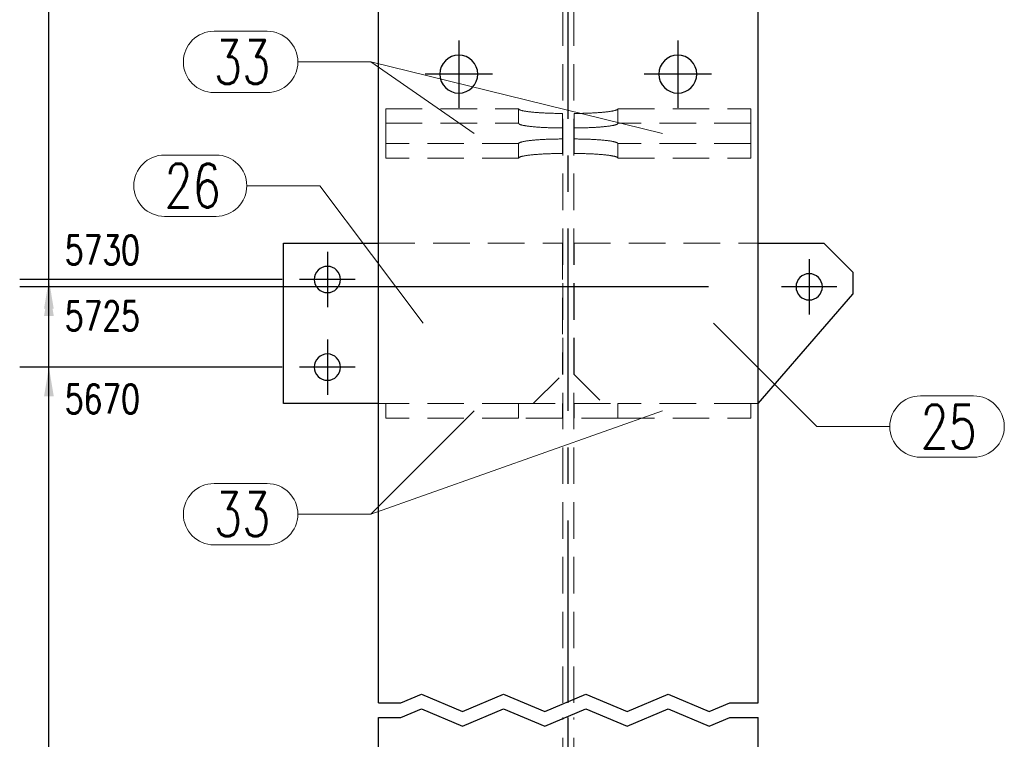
# Model space of a CAD drawing. Header units: millimetres. Extents: x 2097 to 3301, y 14853 to 15503.
# Tile 48 of 97: x 2521 to 2589, y 15328 to 15377. Entities that reach past the tile are written whole.
import ezdxf

# ---------------------------------------------------------------- set-up
doc = ezdxf.new("R2010")
doc.units = ezdxf.units.MM
doc.header["$LTSCALE"] = 10
doc.linetypes.add('HIDDEN', pattern=[0.375, 0.25, -0.125])
doc.linetypes.add('MITTE', pattern=[2, 1.25, -0.25, 0.25, -0.25])
doc.layers.get('Defpoints').update_dxf_attribs({"color": 1})
for name, color, linetype, lineweight in [('PS_DIM', 4, 'Continuous', 13), ('PS_Hidden', 2, 'HIDDEN', 9), ('PS_Pos', 1, 'Continuous', 15), ('PS_SOLID', 7, 'Continuous', 30)]:
    doc.layers.add(name, color=color, linetype=linetype, lineweight=lineweight)
doc.layers.add('PS_MID', color=5, linetype='MITTE')
doc.styles.add('simplex', font='simplex.shx', dxfattribs={"width": 0.75})
doc.dimstyles.new('1_10_GŁ_DS1-LS10', dxfattribs={"dimtxt": 2, "dimasz": 2, "dimexe": 2, "dimexo": 5, "dimgap": 1, "dimtad": 1, "dimjust": 4, "dimdec": 0, "dimlfac": 10, "dimtxsty": 'simplex', "dimblk1": 'NONE', "dimsah": 1, "dimcen": 2, "dimclrd": 256, "dimclre": 256, "dimclrt": 3, "dimadec": 1, "dimazin": 0, "dimtfac": 1, "dimtdec": 0, "dimtmove": 2, "dimatfit": 3, "dimfxl": 1, "dimarcsym": 0})

# ---------------------------------------------------------------- blocks, each defined once
blk = doc.blocks.new('*D1403')
at = {"layer": 'Defpoints', "color": 0, "transparency": 16777216}
for p in [(2523.076, 15353.044), (2544.049, 15353.044), (2571.649, 15223.911)]:
    blk.add_point(p, dxfattribs=at)
at = {"layer": 'PS_DIM', "lineweight": -2, "transparency": 16777216}
for p, q in [((2539.049, 15353.044), (2521.076, 15353.044)), ((2523.076, 15223.911), (2523.076, 15351.044)), ((2566.649, 15223.911), (2521.076, 15223.911))]:
    blk.add_line(p, q, dxfattribs=at)
at = {"layer": 'PS_DIM', "transparency": 16777216}
blk.add_solid([(2522.743, 15351.044), (2523.409, 15351.044), (2523.076, 15353.044)], dxfattribs=at)
at = {"layer": 'PS_DIM', "color": 3, "transparency": 16777216, "insert": (2526.739, 15350.859), "char_height": 2, "attachment_point": 5, "rotation": 0.0573, "style": 'simplex'}
blk.add_mtext('5670', dxfattribs=at)
blk = doc.blocks.new('_None')
blk = doc.blocks.new('*D1404')
at = {"layer": 'Defpoints', "color": 0, "transparency": 16777216}
for p in [(2523.076, 15358.544), (2573.249, 15358.544), (2571.649, 15223.911)]:
    blk.add_point(p, dxfattribs=at)
at = {"layer": 'PS_DIM', "lineweight": -2, "transparency": 16777216}
for p, q in [((2568.249, 15358.544), (2521.076, 15358.544)), ((2523.076, 15223.911), (2523.076, 15356.544)), ((2566.649, 15223.911), (2521.076, 15223.911))]:
    blk.add_line(p, q, dxfattribs=at)
at = {"layer": 'PS_DIM', "transparency": 16777216}
blk.add_solid([(2522.743, 15356.544), (2523.409, 15356.544), (2523.076, 15358.544)], dxfattribs=at)
at = {"layer": 'PS_DIM', "color": 3, "transparency": 16777216, "insert": (2526.739, 15356.55), "char_height": 2, "attachment_point": 5, "rotation": 0.0573, "style": 'simplex'}
blk.add_mtext('5725', dxfattribs=at)
blk = doc.blocks.new('*D1405')
at = {"layer": 'Defpoints', "color": 0, "transparency": 16777216}
for p in [(2523.076, 15359.044), (2544.049, 15359.044), (2571.649, 15223.911)]:
    blk.add_point(p, dxfattribs=at)
at = {"layer": 'PS_DIM', "lineweight": -2, "transparency": 16777216}
for p, q in [((2539.049, 15359.044), (2521.076, 15359.044)), ((2523.076, 15223.911), (2523.076, 15357.044)), ((2566.649, 15223.911), (2521.076, 15223.911))]:
    blk.add_line(p, q, dxfattribs=at)
at = {"layer": 'PS_DIM', "transparency": 16777216}
blk.add_solid([(2522.743, 15357.044), (2523.409, 15357.044), (2523.076, 15359.044)], dxfattribs=at)
at = {"layer": 'PS_DIM', "color": 3, "transparency": 16777216, "insert": (2526.739, 15361.064), "char_height": 2, "attachment_point": 5, "rotation": 0.0573, "style": 'simplex'}
blk.add_mtext('5730', dxfattribs=at)
blk = doc.blocks.new('*D1406')
at = {"layer": 'Defpoints', "color": 0, "transparency": 16777216}
for p in [(2523.076, 15433.044), (2544.049, 15433.044), (2571.649, 15223.911)]:
    blk.add_point(p, dxfattribs=at)
at = {"layer": 'PS_DIM', "lineweight": -2, "transparency": 16777216}
for p, q in [((2539.049, 15433.044), (2521.076, 15433.044)), ((2523.076, 15223.911), (2523.076, 15431.044)), ((2566.649, 15223.911), (2521.076, 15223.911))]:
    blk.add_line(p, q, dxfattribs=at)
at = {"layer": 'PS_DIM', "transparency": 16777216}
blk.add_solid([(2522.743, 15431.044), (2523.409, 15431.044), (2523.076, 15433.044)], dxfattribs=at)
at = {"layer": 'PS_DIM', "color": 3, "transparency": 16777216, "insert": (2526.739, 15435.064), "char_height": 2, "attachment_point": 5, "rotation": 0.0573, "style": 'simplex'}
blk.add_mtext('6470', dxfattribs=at)
blk = doc.blocks.new('*D1407')
at = {"layer": 'Defpoints', "color": 0, "transparency": 16777216}
for p in [(2523.076, 15439.044), (2544.049, 15439.044), (2571.649, 15223.911)]:
    blk.add_point(p, dxfattribs=at)
at = {"layer": 'PS_DIM', "lineweight": -2, "transparency": 16777216}
for p, q in [((2539.049, 15439.044), (2521.076, 15439.044)), ((2523.076, 15223.911), (2523.076, 15437.044)), ((2566.649, 15223.911), (2521.076, 15223.911))]:
    blk.add_line(p, q, dxfattribs=at)
at = {"layer": 'PS_DIM', "transparency": 16777216}
blk.add_solid([(2522.743, 15437.044), (2523.409, 15437.044), (2523.076, 15439.044)], dxfattribs=at)
at = {"layer": 'PS_DIM', "color": 3, "transparency": 16777216, "insert": (2526.739, 15441.064), "char_height": 2, "attachment_point": 5, "rotation": 0.0573, "style": 'simplex'}
blk.add_mtext('6530', dxfattribs=at)
blk = doc.blocks.new('*D1408')
at = {"layer": 'Defpoints', "color": 0, "transparency": 16777216}
for p in [(2523.076, 15456.044), (2555.539, 15456.044), (2571.649, 15223.911)]:
    blk.add_point(p, dxfattribs=at)
at = {"layer": 'PS_DIM', "lineweight": -2, "transparency": 16777216}
for p, q in [((2550.539, 15456.044), (2521.076, 15456.044)), ((2523.076, 15223.911), (2523.076, 15454.044)), ((2566.649, 15223.911), (2521.076, 15223.911))]:
    blk.add_line(p, q, dxfattribs=at)
at = {"layer": 'PS_DIM', "transparency": 16777216}
blk.add_solid([(2522.743, 15454.044), (2523.409, 15454.044), (2523.076, 15456.044)], dxfattribs=at)
at = {"layer": 'PS_DIM', "color": 3, "transparency": 16777216, "insert": (2526.739, 15458.064), "char_height": 2, "attachment_point": 5, "rotation": 0.0573, "style": 'simplex'}
blk.add_mtext('6700', dxfattribs=at)
blk = doc.blocks.new('*X500')
at = {"color": 1}
for p, q in [((2734.385, 15376.044), (2738.027, 15376.044)), ((2740.127, 15373.944), (2745.127, 15373.944)), ((2765.099, 15369.046), (2745.127, 15373.944)), ((2734.385, 15371.844), (2738.027, 15371.844))]:
    blk.add_line(p, q, dxfattribs=at)
for centre, start, end in [((2734.385, 15373.944), 90, 270), ((2738.027, 15373.944), 270, 90)]:
    blk.add_arc(centre, 2.1, start, end, dxfattribs=at)
at = {"color": 2, "style": 'simplex', "width": 0.75}
blk.add_text('33', height=3, dxfattribs=at).set_placement((2734.385, 15372.444))
blk = doc.blocks.new('*X501')
at = {"color": 1}
for p, q in [((2734.385, 15376.044), (2738.027, 15376.044)), ((2740.127, 15373.944), (2745.127, 15373.944)), ((2752.199, 15369.046), (2745.127, 15373.944)), ((2734.385, 15371.844), (2738.027, 15371.844))]:
    blk.add_line(p, q, dxfattribs=at)
for centre, start, end in [((2734.385, 15373.944), 90, 270), ((2738.027, 15373.944), 270, 90)]:
    blk.add_arc(centre, 2.1, start, end, dxfattribs=at)
at = {"color": 2, "style": 'simplex', "width": 0.75}
blk.add_text('33', height=3, dxfattribs=at).set_placement((2734.385, 15372.444))
blk = doc.blocks.new('*X502')
at = {"color": 1}
for p, q in [((2768.599, 15356.044), (2775.67, 15348.973)), ((2782.77, 15351.073), (2786.412, 15351.073)), ((2775.67, 15348.973), (2780.67, 15348.973)), ((2782.77, 15346.873), (2786.412, 15346.873))]:
    blk.add_line(p, q, dxfattribs=at)
for centre, start, end in [((2782.77, 15348.973), 90, 270), ((2786.412, 15348.973), 270, 90)]:
    blk.add_arc(centre, 2.1, start, end, dxfattribs=at)
at = {"color": 2, "style": 'simplex', "width": 0.75}
blk.add_text('25', height=3, dxfattribs=at).set_placement((2782.77, 15347.473))
blk = doc.blocks.new('*X503')
at = {"color": 1}
for p, q in [((2730.992, 15367.569), (2734.527, 15367.569)), ((2736.627, 15365.469), (2741.627, 15365.469)), ((2748.699, 15356.044), (2741.627, 15365.469)), ((2730.992, 15363.369), (2734.527, 15363.369))]:
    blk.add_line(p, q, dxfattribs=at)
for centre, start, end in [((2730.992, 15365.469), 90, 270), ((2734.527, 15365.469), 270, 90)]:
    blk.add_arc(centre, 2.1, start, end, dxfattribs=at)
at = {"color": 2, "style": 'simplex', "width": 0.75}
blk.add_text('26', height=3, dxfattribs=at).set_placement((2730.992, 15363.969))
blk = doc.blocks.new('*X504')
at = {"color": 1}
for p, q in [((2752.199, 15350.044), (2745.127, 15342.973)), ((2734.385, 15345.073), (2738.027, 15345.073)), ((2740.127, 15342.973), (2745.127, 15342.973)), ((2734.385, 15340.873), (2738.027, 15340.873))]:
    blk.add_line(p, q, dxfattribs=at)
for centre, start, end in [((2734.385, 15342.973), 90, 270), ((2738.027, 15342.973), 270, 90)]:
    blk.add_arc(centre, 2.1, start, end, dxfattribs=at)
at = {"color": 2, "style": 'simplex', "width": 0.75}
blk.add_text('33', height=3, dxfattribs=at).set_placement((2734.385, 15341.473))
blk = doc.blocks.new('*X505')
at = {"color": 1}
for p, q in [((2765.099, 15350.044), (2745.127, 15342.973)), ((2734.385, 15345.073), (2738.027, 15345.073)), ((2740.127, 15342.973), (2745.127, 15342.973)), ((2734.385, 15340.873), (2738.027, 15340.873))]:
    blk.add_line(p, q, dxfattribs=at)
for centre, start, end in [((2734.385, 15342.973), 90, 270), ((2738.027, 15342.973), 270, 90)]:
    blk.add_arc(centre, 2.1, start, end, dxfattribs=at)
at = {"color": 2, "style": 'simplex', "width": 0.75}
blk.add_text('33', height=3, dxfattribs=at).set_placement((2734.385, 15341.473))

msp = doc.modelspace()

# ---------------------------------------------------------------- linework, layer by layer
at = {"color": 1}
for p, q in [((2547.178, 15330.044), (2548.587, 15330.64)), ((2548.587, 15330.64), (2551.404, 15329.449)), ((2551.404, 15329.449), (2554.221, 15330.64)), ((2554.221, 15330.64), (2557.039, 15329.449)), ((2557.039, 15329.449), (2559.856, 15330.64)), ((2559.856, 15330.64), (2562.673, 15329.449)), ((2562.673, 15329.449), (2565.491, 15330.64)), ((2565.491, 15330.64), (2568.308, 15329.449)), ((2545.649, 15330.044), (2547.178, 15330.044)), ((2568.308, 15329.449), (2569.717, 15330.044)), ((2569.717, 15330.044), (2571.649, 15330.044)), ((2545.649, 15329.044), (2547.178, 15329.044)), ((2547.178, 15329.044), (2548.587, 15329.64)), ((2548.587, 15329.64), (2551.404, 15328.449)), ((2551.404, 15328.449), (2554.221, 15329.64)), ((2554.221, 15329.64), (2557.039, 15328.449)), ((2557.039, 15328.449), (2559.856, 15329.64)), ((2559.856, 15329.64), (2562.673, 15328.449)), ((2562.673, 15328.449), (2565.491, 15329.64)), ((2565.491, 15329.64), (2568.308, 15328.449)), ((2568.308, 15328.449), (2569.717, 15329.044)), ((2569.717, 15329.044), (2571.649, 15329.044))]:
    msp.add_line(p, q, dxfattribs=at)
at = {"layer": 'PS_Hidden', "color": 2, "linetype": 'HIDDEN'}
for p, q in [((2558.274, 15330.044), (2558.274, 15456.044)), ((2559.024, 15330.044), (2559.024, 15456.044)), ((2546.149, 15368.349), (2546.149, 15370.737)), ((2546.149, 15370.737), (2555.249, 15370.737)), ((2555.249, 15370.729), (2555.249, 15370.737)), ((2555.249, 15370.737), (2555.249, 15369.743)), ((2555.252, 15370.721), (2555.249, 15370.729)), ((2555.257, 15370.713), (2555.252, 15370.721)), ((2555.264, 15370.705), (2555.257, 15370.713)), ((2555.273, 15370.697), (2555.264, 15370.705)), ((2555.283, 15370.689), (2555.273, 15370.697)), ((2555.296, 15370.681), (2555.283, 15370.689)), ((2555.31, 15370.673), (2555.296, 15370.681)), ((2555.326, 15370.665), (2555.31, 15370.673)), ((2555.344, 15370.657), (2555.326, 15370.665)), ((2555.364, 15370.649), (2555.344, 15370.657)), ((2555.386, 15370.642), (2555.364, 15370.649)), ((2555.41, 15370.634), (2555.386, 15370.642)), ((2555.435, 15370.626), (2555.41, 15370.634)), ((2555.463, 15370.619), (2555.435, 15370.626)), ((2555.492, 15370.611), (2555.463, 15370.619)), ((2555.523, 15370.604), (2555.492, 15370.611)), ((2555.555, 15370.597), (2555.523, 15370.604)), ((2555.589, 15370.59), (2555.555, 15370.597)), ((2555.625, 15370.582), (2555.589, 15370.59)), ((2555.663, 15370.575), (2555.625, 15370.582)), ((2555.703, 15370.569), (2555.663, 15370.575)), ((2555.744, 15370.562), (2555.703, 15370.569)), ((2555.786, 15370.555), (2555.744, 15370.562)), ((2555.83, 15370.549), (2555.786, 15370.555)), ((2555.876, 15370.542), (2555.83, 15370.549)), ((2555.923, 15370.536), (2555.876, 15370.542)), ((2555.972, 15370.53), (2555.923, 15370.536)), ((2556.022, 15370.524), (2555.972, 15370.53)), ((2556.074, 15370.518), (2556.022, 15370.524)), ((2556.127, 15370.512), (2556.074, 15370.518)), ((2556.182, 15370.506), (2556.127, 15370.512)), ((2556.237, 15370.501), (2556.182, 15370.506)), ((2556.294, 15370.495), (2556.237, 15370.501)), ((2556.353, 15370.49), (2556.294, 15370.495)), ((2556.412, 15370.485), (2556.353, 15370.49)), ((2556.473, 15370.48), (2556.412, 15370.485)), ((2556.535, 15370.476), (2556.473, 15370.48)), ((2556.598, 15370.471), (2556.535, 15370.476)), ((2556.662, 15370.467), (2556.598, 15370.471)), ((2556.727, 15370.463), (2556.662, 15370.467)), ((2556.793, 15370.459), (2556.727, 15370.463)), ((2556.86, 15370.455), (2556.793, 15370.459)), ((2556.927, 15370.451), (2556.86, 15370.455)), ((2556.996, 15370.448), (2556.927, 15370.451)), ((2557.065, 15370.444), (2556.996, 15370.448)), ((2557.136, 15370.441), (2557.065, 15370.444)), ((2557.207, 15370.438), (2557.136, 15370.441)), ((2557.278, 15370.436), (2557.207, 15370.438)), ((2557.35, 15370.433), (2557.278, 15370.436)), ((2557.423, 15370.431), (2557.35, 15370.433)), ((2557.497, 15370.429), (2557.423, 15370.431)), ((2557.57, 15370.427), (2557.497, 15370.429)), ((2557.645, 15370.425), (2557.57, 15370.427)), ((2557.719, 15370.424), (2557.645, 15370.425)), ((2557.794, 15370.422), (2557.719, 15370.424)), ((2557.87, 15370.421), (2557.794, 15370.422)), ((2557.945, 15370.42), (2557.87, 15370.421)), ((2558.021, 15370.42), (2557.945, 15370.42)), ((2558.097, 15370.419), (2558.021, 15370.42)), ((2558.173, 15370.419), (2558.097, 15370.419)), ((2558.249, 15370.419), (2558.173, 15370.419)), ((2558.249, 15370.419), (2558.249, 15368.668)), ((2559.049, 15368.668), (2559.049, 15370.419)), ((2559.125, 15370.419), (2559.049, 15370.419)), ((2559.2, 15370.419), (2559.125, 15370.419)), ((2559.276, 15370.42), (2559.2, 15370.419)), ((2559.352, 15370.42), (2559.276, 15370.42)), ((2559.428, 15370.421), (2559.352, 15370.42)), ((2559.503, 15370.422), (2559.428, 15370.421)), ((2559.578, 15370.424), (2559.503, 15370.422)), ((2559.652, 15370.425), (2559.578, 15370.424)), ((2559.727, 15370.427), (2559.652, 15370.425)), ((2559.8, 15370.429), (2559.727, 15370.427)), ((2559.874, 15370.431), (2559.8, 15370.429)), ((2559.947, 15370.433), (2559.874, 15370.431)), ((2560.019, 15370.436), (2559.947, 15370.433)), ((2560.09, 15370.438), (2560.019, 15370.436)), ((2560.161, 15370.441), (2560.09, 15370.438)), ((2560.232, 15370.444), (2560.161, 15370.441)), ((2560.301, 15370.448), (2560.232, 15370.444)), ((2560.37, 15370.451), (2560.301, 15370.448)), ((2560.438, 15370.455), (2560.37, 15370.451)), ((2560.504, 15370.459), (2560.438, 15370.455)), ((2560.57, 15370.463), (2560.504, 15370.459)), ((2560.635, 15370.467), (2560.57, 15370.463)), ((2560.699, 15370.471), (2560.635, 15370.467)), ((2560.762, 15370.476), (2560.699, 15370.471)), ((2560.824, 15370.48), (2560.762, 15370.476)), ((2560.885, 15370.485), (2560.824, 15370.48)), ((2560.944, 15370.49), (2560.885, 15370.485)), ((2561.003, 15370.495), (2560.944, 15370.49)), ((2561.06, 15370.501), (2561.003, 15370.495)), ((2561.115, 15370.506), (2561.06, 15370.501)), ((2561.17, 15370.512), (2561.115, 15370.506)), ((2561.223, 15370.518), (2561.17, 15370.512)), ((2561.275, 15370.524), (2561.223, 15370.518)), ((2561.325, 15370.53), (2561.275, 15370.524)), ((2561.374, 15370.536), (2561.325, 15370.53)), ((2561.421, 15370.542), (2561.374, 15370.536)), ((2561.467, 15370.549), (2561.421, 15370.542)), ((2561.511, 15370.555), (2561.467, 15370.549)), ((2561.553, 15370.562), (2561.511, 15370.555)), ((2561.594, 15370.569), (2561.553, 15370.562)), ((2561.634, 15370.575), (2561.594, 15370.569)), ((2561.672, 15370.582), (2561.634, 15370.575)), ((2561.708, 15370.59), (2561.672, 15370.582)), ((2561.742, 15370.597), (2561.708, 15370.59)), ((2561.775, 15370.604), (2561.742, 15370.597)), ((2561.805, 15370.611), (2561.775, 15370.604)), ((2561.834, 15370.619), (2561.805, 15370.611)), ((2561.862, 15370.626), (2561.834, 15370.619)), ((2561.887, 15370.634), (2561.862, 15370.626)), ((2561.911, 15370.642), (2561.887, 15370.634)), ((2561.933, 15370.649), (2561.911, 15370.642)), ((2561.953, 15370.657), (2561.933, 15370.649)), ((2561.971, 15370.665), (2561.953, 15370.657)), ((2561.987, 15370.673), (2561.971, 15370.665)), ((2562.001, 15370.681), (2561.987, 15370.673)), ((2562.014, 15370.689), (2562.001, 15370.681)), ((2562.024, 15370.697), (2562.014, 15370.689)), ((2562.033, 15370.705), (2562.024, 15370.697)), ((2562.04, 15370.713), (2562.033, 15370.705)), ((2562.045, 15370.721), (2562.04, 15370.713)), ((2562.048, 15370.729), (2562.045, 15370.721)), ((2562.049, 15370.737), (2562.048, 15370.729)), ((2562.049, 15370.737), (2571.149, 15370.737)), ((2562.049, 15369.743), (2562.049, 15370.737)), ((2571.149, 15370.737), (2571.149, 15368.349)), ((2546.149, 15369.743), (2555.249, 15369.743)), ((2555.249, 15369.743), (2555.249, 15369.735)), ((2555.249, 15369.735), (2555.252, 15369.726)), ((2555.252, 15369.726), (2555.257, 15369.718)), ((2555.257, 15369.718), (2555.264, 15369.71)), ((2555.264, 15369.71), (2555.273, 15369.702)), ((2555.273, 15369.702), (2555.283, 15369.694)), ((2555.283, 15369.694), (2555.296, 15369.686)), ((2555.296, 15369.686), (2555.31, 15369.679)), ((2555.31, 15369.679), (2555.326, 15369.671)), ((2555.326, 15369.671), (2555.344, 15369.663)), ((2555.344, 15369.663), (2555.364, 15369.655)), ((2555.364, 15369.655), (2555.386, 15369.647)), ((2555.386, 15369.647), (2555.41, 15369.64)), ((2555.41, 15369.64), (2555.435, 15369.632)), ((2555.435, 15369.632), (2555.463, 15369.625)), ((2555.463, 15369.625), (2555.492, 15369.617)), ((2555.492, 15369.617), (2555.523, 15369.61)), ((2555.523, 15369.61), (2555.555, 15369.602)), ((2555.555, 15369.602), (2555.589, 15369.595)), ((2555.589, 15369.595), (2555.625, 15369.588)), ((2555.625, 15369.588), (2555.663, 15369.581)), ((2555.663, 15369.581), (2555.703, 15369.574)), ((2555.703, 15369.574), (2555.744, 15369.567)), ((2555.744, 15369.567), (2555.786, 15369.561)), ((2555.786, 15369.561), (2555.83, 15369.554)), ((2555.83, 15369.554), (2555.876, 15369.548)), ((2555.876, 15369.548), (2555.923, 15369.541)), ((2555.923, 15369.541), (2555.972, 15369.535)), ((2555.972, 15369.535), (2556.022, 15369.529)), ((2556.022, 15369.529), (2556.074, 15369.523)), ((2556.074, 15369.523), (2556.127, 15369.517)), ((2556.127, 15369.517), (2556.182, 15369.512)), ((2556.182, 15369.512), (2556.237, 15369.506)), ((2556.237, 15369.506), (2556.294, 15369.501)), ((2556.294, 15369.501), (2556.353, 15369.496)), ((2556.353, 15369.496), (2556.412, 15369.491)), ((2556.412, 15369.491), (2556.473, 15369.486)), ((2556.473, 15369.486), (2556.535, 15369.481)), ((2556.535, 15369.481), (2556.598, 15369.477)), ((2556.598, 15369.477), (2556.662, 15369.472)), ((2556.662, 15369.472), (2556.727, 15369.468)), ((2556.727, 15369.468), (2556.793, 15369.464)), ((2556.793, 15369.464), (2556.86, 15369.46)), ((2556.86, 15369.46), (2556.927, 15369.457)), ((2556.927, 15369.457), (2556.996, 15369.453)), ((2556.996, 15369.453), (2557.065, 15369.45)), ((2557.065, 15369.45), (2557.136, 15369.447)), ((2557.136, 15369.447), (2557.207, 15369.444)), ((2560.09, 15369.444), (2560.161, 15369.447)), ((2560.161, 15369.447), (2560.232, 15369.45)), ((2560.232, 15369.45), (2560.301, 15369.453)), ((2560.301, 15369.453), (2560.37, 15369.457)), ((2560.37, 15369.457), (2560.438, 15369.46)), ((2560.438, 15369.46), (2560.504, 15369.464)), ((2560.504, 15369.464), (2560.57, 15369.468)), ((2560.57, 15369.468), (2560.635, 15369.472)), ((2560.635, 15369.472), (2560.699, 15369.477)), ((2560.699, 15369.477), (2560.762, 15369.481)), ((2560.762, 15369.481), (2560.824, 15369.486)), ((2560.824, 15369.486), (2560.885, 15369.491)), ((2560.885, 15369.491), (2560.944, 15369.496)), ((2560.944, 15369.496), (2561.003, 15369.501)), ((2561.003, 15369.501), (2561.06, 15369.506)), ((2561.06, 15369.506), (2561.115, 15369.512)), ((2561.115, 15369.512), (2561.17, 15369.517)), ((2561.17, 15369.517), (2561.223, 15369.523)), ((2561.223, 15369.523), (2561.275, 15369.529)), ((2561.275, 15369.529), (2561.325, 15369.535)), ((2561.325, 15369.535), (2561.374, 15369.541)), ((2561.374, 15369.541), (2561.421, 15369.548)), ((2561.421, 15369.548), (2561.467, 15369.554)), ((2561.467, 15369.554), (2561.511, 15369.561)), ((2561.511, 15369.561), (2561.553, 15369.567)), ((2561.553, 15369.567), (2561.594, 15369.574)), ((2561.594, 15369.574), (2561.634, 15369.581)), ((2561.634, 15369.581), (2561.672, 15369.588)), ((2561.672, 15369.588), (2561.708, 15369.595)), ((2561.708, 15369.595), (2561.742, 15369.602)), ((2561.742, 15369.602), (2561.775, 15369.61)), ((2561.775, 15369.61), (2561.805, 15369.617)), ((2561.805, 15369.617), (2561.834, 15369.625)), ((2561.834, 15369.625), (2561.862, 15369.632)), ((2561.862, 15369.632), (2561.887, 15369.64)), ((2561.887, 15369.64), (2561.911, 15369.647)), ((2561.911, 15369.647), (2561.933, 15369.655)), ((2561.933, 15369.655), (2561.953, 15369.663)), ((2561.953, 15369.663), (2561.971, 15369.671)), ((2561.971, 15369.671), (2561.987, 15369.679)), ((2561.987, 15369.679), (2562.001, 15369.686)), ((2562.001, 15369.686), (2562.014, 15369.694)), ((2562.014, 15369.694), (2562.024, 15369.702)), ((2562.024, 15369.702), (2562.033, 15369.71)), ((2562.033, 15369.71), (2562.04, 15369.718)), ((2562.04, 15369.718), (2562.045, 15369.726)), ((2562.045, 15369.726), (2562.048, 15369.735)), ((2562.048, 15369.735), (2562.049, 15369.743)), ((2571.149, 15369.743), (2562.049, 15369.743)), ((2557.207, 15369.444), (2557.278, 15369.441)), ((2557.278, 15369.441), (2557.35, 15369.439)), ((2557.35, 15369.439), (2557.423, 15369.437)), ((2557.423, 15369.437), (2557.497, 15369.434)), ((2557.497, 15369.434), (2557.57, 15369.432)), ((2557.57, 15369.432), (2557.645, 15369.431)), ((2557.645, 15369.431), (2557.719, 15369.429)), ((2557.719, 15369.429), (2557.794, 15369.428)), ((2557.794, 15369.428), (2557.87, 15369.427)), ((2557.87, 15369.427), (2557.945, 15369.426)), ((2557.945, 15369.426), (2558.021, 15369.425)), ((2558.021, 15369.425), (2558.097, 15369.425)), ((2558.097, 15369.425), (2558.173, 15369.424)), ((2558.173, 15369.424), (2558.249, 15369.424)), ((2559.049, 15369.424), (2559.125, 15369.424)), ((2559.125, 15369.424), (2559.2, 15369.425)), ((2559.2, 15369.425), (2559.276, 15369.425)), ((2559.276, 15369.425), (2559.352, 15369.426)), ((2559.352, 15369.426), (2559.428, 15369.427)), ((2559.428, 15369.427), (2559.503, 15369.428)), ((2559.503, 15369.428), (2559.578, 15369.429)), ((2559.578, 15369.429), (2559.652, 15369.431)), ((2559.652, 15369.431), (2559.727, 15369.432)), ((2559.727, 15369.432), (2559.8, 15369.434)), ((2559.8, 15369.434), (2559.874, 15369.437)), ((2559.874, 15369.437), (2559.947, 15369.439)), ((2559.947, 15369.439), (2560.019, 15369.441)), ((2560.019, 15369.441), (2560.09, 15369.444)), ((2546.149, 15367.355), (2546.149, 15368.349)), ((2555.249, 15368.349), (2546.149, 15368.349)), ((2555.249, 15368.357), (2555.252, 15368.365)), ((2555.249, 15368.349), (2555.249, 15368.357)), ((2555.249, 15367.355), (2555.249, 15368.349)), ((2555.252, 15368.365), (2555.257, 15368.373)), ((2555.257, 15368.373), (2555.264, 15368.381)), ((2555.264, 15368.381), (2555.273, 15368.389)), ((2555.273, 15368.389), (2555.283, 15368.397)), ((2555.283, 15368.397), (2555.296, 15368.405)), ((2555.296, 15368.405), (2555.31, 15368.413)), ((2555.31, 15368.413), (2555.326, 15368.421)), ((2555.326, 15368.421), (2555.344, 15368.429)), ((2555.344, 15368.429), (2555.364, 15368.437)), ((2555.364, 15368.437), (2555.386, 15368.444)), ((2555.386, 15368.444), (2555.41, 15368.452)), ((2555.41, 15368.452), (2555.435, 15368.46)), ((2555.435, 15368.46), (2555.463, 15368.467)), ((2555.463, 15368.467), (2555.492, 15368.475)), ((2555.492, 15368.475), (2555.523, 15368.482)), ((2555.523, 15368.482), (2555.555, 15368.489)), ((2555.555, 15368.489), (2555.589, 15368.497)), ((2555.589, 15368.497), (2555.625, 15368.504)), ((2555.625, 15368.504), (2555.663, 15368.511)), ((2555.663, 15368.511), (2555.703, 15368.518)), ((2555.703, 15368.518), (2555.744, 15368.524)), ((2555.744, 15368.524), (2555.786, 15368.531)), ((2555.786, 15368.531), (2555.83, 15368.538)), ((2555.83, 15368.538), (2555.876, 15368.544)), ((2555.876, 15368.544), (2555.923, 15368.55)), ((2555.923, 15368.55), (2555.972, 15368.557)), ((2555.972, 15368.557), (2556.022, 15368.563)), ((2556.022, 15368.563), (2556.074, 15368.569)), ((2556.074, 15368.569), (2556.127, 15368.574)), ((2556.127, 15368.574), (2556.182, 15368.58)), ((2556.182, 15368.58), (2556.237, 15368.585)), ((2556.237, 15368.585), (2556.294, 15368.591)), ((2556.294, 15368.591), (2556.353, 15368.596)), ((2556.353, 15368.596), (2556.412, 15368.601)), ((2556.412, 15368.601), (2556.473, 15368.606)), ((2556.473, 15368.606), (2556.535, 15368.61)), ((2556.535, 15368.61), (2556.598, 15368.615)), ((2556.598, 15368.615), (2556.662, 15368.619)), ((2556.662, 15368.619), (2556.727, 15368.624)), ((2556.727, 15368.624), (2556.793, 15368.628)), ((2556.793, 15368.628), (2556.86, 15368.631)), ((2556.86, 15368.631), (2556.927, 15368.635)), ((2556.927, 15368.635), (2556.996, 15368.638)), ((2556.996, 15368.638), (2557.065, 15368.642)), ((2557.065, 15368.642), (2557.136, 15368.645)), ((2557.136, 15368.645), (2557.207, 15368.648)), ((2557.207, 15368.648), (2557.278, 15368.65)), ((2557.278, 15368.65), (2557.35, 15368.653)), ((2557.35, 15368.653), (2557.423, 15368.655)), ((2557.423, 15368.655), (2557.497, 15368.657)), ((2557.497, 15368.657), (2557.57, 15368.659)), ((2557.57, 15368.659), (2557.645, 15368.661)), ((2557.645, 15368.661), (2557.719, 15368.663)), ((2557.719, 15368.663), (2557.794, 15368.664)), ((2557.794, 15368.664), (2557.87, 15368.665)), ((2557.87, 15368.665), (2557.945, 15368.666)), ((2557.945, 15368.666), (2558.021, 15368.667)), ((2558.021, 15368.667), (2558.097, 15368.667)), ((2558.097, 15368.667), (2558.173, 15368.667)), ((2558.173, 15368.667), (2558.249, 15368.668)), ((2558.249, 15368.668), (2558.249, 15368.668)), ((2558.249, 15368.668), (2558.249, 15367.673)), ((2559.049, 15367.673), (2559.049, 15368.668)), ((2559.049, 15368.668), (2559.125, 15368.667)), ((2559.125, 15368.667), (2559.2, 15368.667)), ((2559.2, 15368.667), (2559.276, 15368.667)), ((2559.276, 15368.667), (2559.352, 15368.666)), ((2559.352, 15368.666), (2559.428, 15368.665)), ((2559.428, 15368.665), (2559.503, 15368.664)), ((2559.503, 15368.664), (2559.578, 15368.663)), ((2559.578, 15368.663), (2559.652, 15368.661)), ((2559.652, 15368.661), (2559.727, 15368.659)), ((2559.727, 15368.659), (2559.8, 15368.657)), ((2559.8, 15368.657), (2559.874, 15368.655)), ((2559.874, 15368.655), (2559.947, 15368.653)), ((2559.947, 15368.653), (2560.019, 15368.65)), ((2560.019, 15368.65), (2560.09, 15368.648)), ((2560.09, 15368.648), (2560.161, 15368.645)), ((2560.161, 15368.645), (2560.232, 15368.642)), ((2560.232, 15368.642), (2560.301, 15368.638)), ((2560.301, 15368.638), (2560.37, 15368.635)), ((2560.37, 15368.635), (2560.438, 15368.631)), ((2560.438, 15368.631), (2560.504, 15368.628)), ((2560.504, 15368.628), (2560.57, 15368.624)), ((2560.57, 15368.624), (2560.635, 15368.619)), ((2560.635, 15368.619), (2560.699, 15368.615)), ((2560.699, 15368.615), (2560.762, 15368.61)), ((2560.762, 15368.61), (2560.824, 15368.606)), ((2560.824, 15368.606), (2560.885, 15368.601)), ((2560.885, 15368.601), (2560.944, 15368.596)), ((2560.944, 15368.596), (2561.003, 15368.591)), ((2561.003, 15368.591), (2561.06, 15368.585)), ((2561.06, 15368.585), (2561.115, 15368.58)), ((2561.115, 15368.58), (2561.17, 15368.574)), ((2561.17, 15368.574), (2561.223, 15368.569)), ((2561.223, 15368.569), (2561.275, 15368.563)), ((2561.275, 15368.563), (2561.325, 15368.557)), ((2561.325, 15368.557), (2561.374, 15368.55)), ((2561.374, 15368.55), (2561.421, 15368.544)), ((2561.421, 15368.544), (2561.467, 15368.538)), ((2561.467, 15368.538), (2561.511, 15368.531)), ((2561.511, 15368.531), (2561.553, 15368.524)), ((2561.553, 15368.524), (2561.594, 15368.518)), ((2561.594, 15368.518), (2561.634, 15368.511)), ((2561.634, 15368.511), (2561.672, 15368.504)), ((2561.672, 15368.504), (2561.708, 15368.497)), ((2561.708, 15368.497), (2561.742, 15368.489)), ((2561.742, 15368.489), (2561.775, 15368.482)), ((2561.775, 15368.482), (2561.805, 15368.475)), ((2561.805, 15368.475), (2561.834, 15368.467)), ((2561.834, 15368.467), (2561.862, 15368.46)), ((2561.862, 15368.46), (2561.887, 15368.452)), ((2561.887, 15368.452), (2561.911, 15368.444)), ((2561.911, 15368.444), (2561.933, 15368.437)), ((2561.933, 15368.437), (2561.953, 15368.429)), ((2561.953, 15368.429), (2561.971, 15368.421)), ((2561.971, 15368.421), (2561.987, 15368.413)), ((2561.987, 15368.413), (2562.001, 15368.405)), ((2562.001, 15368.405), (2562.014, 15368.397)), ((2562.014, 15368.397), (2562.024, 15368.389)), ((2562.024, 15368.389), (2562.033, 15368.381)), ((2562.033, 15368.381), (2562.04, 15368.373)), ((2562.04, 15368.373), (2562.045, 15368.365)), ((2562.045, 15368.365), (2562.048, 15368.357)), ((2562.048, 15368.357), (2562.049, 15368.349)), ((2562.049, 15368.349), (2562.049, 15367.355)), ((2571.149, 15368.349), (2562.049, 15368.349)), ((2562.049, 15368.349), (2562.049, 15368.349)), ((2571.149, 15367.355), (2571.149, 15368.349)), ((2555.326, 15367.427), (2555.31, 15367.419)), ((2555.344, 15367.435), (2555.326, 15367.427)), ((2555.364, 15367.442), (2555.344, 15367.435)), ((2555.386, 15367.45), (2555.364, 15367.442)), ((2555.41, 15367.458), (2555.386, 15367.45)), ((2555.435, 15367.465), (2555.41, 15367.458)), ((2555.463, 15367.473), (2555.435, 15367.465)), ((2555.492, 15367.48), (2555.463, 15367.473)), ((2555.523, 15367.488), (2555.492, 15367.48)), ((2555.555, 15367.495), (2555.523, 15367.488)), ((2555.589, 15367.502), (2555.555, 15367.495)), ((2555.625, 15367.509), (2555.589, 15367.502)), ((2555.663, 15367.516), (2555.625, 15367.509)), ((2555.703, 15367.523), (2555.663, 15367.516)), ((2555.744, 15367.53), (2555.703, 15367.523)), ((2555.786, 15367.537), (2555.744, 15367.53)), ((2555.83, 15367.543), (2555.786, 15367.537)), ((2555.876, 15367.55), (2555.83, 15367.543)), ((2555.923, 15367.556), (2555.876, 15367.55)), ((2555.972, 15367.562), (2555.923, 15367.556)), ((2556.022, 15367.568), (2555.972, 15367.562)), ((2556.074, 15367.574), (2556.022, 15367.568)), ((2556.127, 15367.58), (2556.074, 15367.574)), ((2556.182, 15367.586), (2556.127, 15367.58)), ((2556.237, 15367.591), (2556.182, 15367.586)), ((2556.294, 15367.596), (2556.237, 15367.591)), ((2556.353, 15367.602), (2556.294, 15367.596)), ((2556.412, 15367.607), (2556.353, 15367.602)), ((2556.473, 15367.611), (2556.412, 15367.607)), ((2556.535, 15367.616), (2556.473, 15367.611)), ((2556.598, 15367.621), (2556.535, 15367.616)), ((2556.662, 15367.625), (2556.598, 15367.621)), ((2556.727, 15367.629), (2556.662, 15367.625)), ((2556.793, 15367.633), (2556.727, 15367.629)), ((2556.86, 15367.637), (2556.793, 15367.633)), ((2556.927, 15367.641), (2556.86, 15367.637)), ((2556.996, 15367.644), (2556.927, 15367.641)), ((2557.065, 15367.647), (2556.996, 15367.644)), ((2557.136, 15367.65), (2557.065, 15367.647)), ((2557.207, 15367.653), (2557.136, 15367.65)), ((2557.278, 15367.656), (2557.207, 15367.653)), ((2557.35, 15367.659), (2557.278, 15367.656)), ((2557.423, 15367.661), (2557.35, 15367.659)), ((2557.497, 15367.663), (2557.423, 15367.661)), ((2557.57, 15367.665), (2557.497, 15367.663)), ((2557.645, 15367.667), (2557.57, 15367.665)), ((2557.719, 15367.668), (2557.645, 15367.667)), ((2557.794, 15367.67), (2557.719, 15367.668)), ((2557.87, 15367.671), (2557.794, 15367.67)), ((2557.945, 15367.672), (2557.87, 15367.671)), ((2558.021, 15367.672), (2557.945, 15367.672)), ((2558.097, 15367.673), (2558.021, 15367.672)), ((2558.173, 15367.673), (2558.097, 15367.673)), ((2558.249, 15367.673), (2558.173, 15367.673)), ((2559.125, 15367.673), (2559.049, 15367.673)), ((2559.049, 15367.673), (2559.049, 15367.673)), ((2559.2, 15367.673), (2559.125, 15367.673)), ((2559.276, 15367.672), (2559.2, 15367.673)), ((2559.352, 15367.672), (2559.276, 15367.672)), ((2559.428, 15367.671), (2559.352, 15367.672)), ((2559.503, 15367.67), (2559.428, 15367.671)), ((2559.578, 15367.668), (2559.503, 15367.67)), ((2559.652, 15367.667), (2559.578, 15367.668)), ((2559.727, 15367.665), (2559.652, 15367.667)), ((2559.8, 15367.663), (2559.727, 15367.665)), ((2559.874, 15367.661), (2559.8, 15367.663)), ((2559.947, 15367.659), (2559.874, 15367.661)), ((2560.019, 15367.656), (2559.947, 15367.659)), ((2560.09, 15367.653), (2560.019, 15367.656)), ((2560.161, 15367.65), (2560.09, 15367.653)), ((2560.232, 15367.647), (2560.161, 15367.65)), ((2560.301, 15367.644), (2560.232, 15367.647)), ((2560.37, 15367.641), (2560.301, 15367.644)), ((2560.438, 15367.637), (2560.37, 15367.641)), ((2560.504, 15367.633), (2560.438, 15367.637)), ((2560.57, 15367.629), (2560.504, 15367.633)), ((2560.635, 15367.625), (2560.57, 15367.629)), ((2560.699, 15367.621), (2560.635, 15367.625)), ((2560.762, 15367.616), (2560.699, 15367.621)), ((2560.824, 15367.611), (2560.762, 15367.616)), ((2560.885, 15367.607), (2560.824, 15367.611)), ((2560.944, 15367.602), (2560.885, 15367.607)), ((2561.003, 15367.596), (2560.944, 15367.602)), ((2561.06, 15367.591), (2561.003, 15367.596)), ((2561.115, 15367.586), (2561.06, 15367.591)), ((2561.17, 15367.58), (2561.115, 15367.586)), ((2561.223, 15367.574), (2561.17, 15367.58)), ((2561.275, 15367.568), (2561.223, 15367.574)), ((2561.325, 15367.562), (2561.275, 15367.568)), ((2561.374, 15367.556), (2561.325, 15367.562)), ((2561.421, 15367.55), (2561.374, 15367.556)), ((2561.467, 15367.543), (2561.421, 15367.55)), ((2561.511, 15367.537), (2561.467, 15367.543)), ((2561.553, 15367.53), (2561.511, 15367.537)), ((2561.594, 15367.523), (2561.553, 15367.53)), ((2561.634, 15367.516), (2561.594, 15367.523)), ((2561.672, 15367.509), (2561.634, 15367.516)), ((2561.708, 15367.502), (2561.672, 15367.509)), ((2561.742, 15367.495), (2561.708, 15367.502)), ((2561.775, 15367.488), (2561.742, 15367.495)), ((2561.805, 15367.48), (2561.775, 15367.488)), ((2561.834, 15367.473), (2561.805, 15367.48)), ((2561.862, 15367.465), (2561.834, 15367.473)), ((2561.887, 15367.458), (2561.862, 15367.465)), ((2561.911, 15367.45), (2561.887, 15367.458)), ((2561.933, 15367.442), (2561.911, 15367.45)), ((2561.953, 15367.435), (2561.933, 15367.442)), ((2561.971, 15367.427), (2561.953, 15367.435)), ((2561.987, 15367.419), (2561.971, 15367.427)), ((2555.249, 15367.355), (2546.149, 15367.355)), ((2555.252, 15367.371), (2555.249, 15367.363)), ((2555.249, 15367.363), (2555.249, 15367.355)), ((2555.249, 15367.355), (2555.249, 15367.355)), ((2555.257, 15367.379), (2555.252, 15367.371)), ((2555.264, 15367.387), (2555.257, 15367.379)), ((2555.273, 15367.395), (2555.264, 15367.387)), ((2555.283, 15367.403), (2555.273, 15367.395)), ((2555.296, 15367.411), (2555.283, 15367.403)), ((2555.31, 15367.419), (2555.296, 15367.411)), ((2562.001, 15367.411), (2561.987, 15367.419)), ((2562.014, 15367.403), (2562.001, 15367.411)), ((2562.024, 15367.395), (2562.014, 15367.403)), ((2562.033, 15367.387), (2562.024, 15367.395)), ((2562.04, 15367.379), (2562.033, 15367.387)), ((2562.045, 15367.371), (2562.04, 15367.379)), ((2562.048, 15367.363), (2562.045, 15367.371)), ((2562.049, 15367.355), (2562.048, 15367.363)), ((2562.049, 15367.355), (2571.149, 15367.355)), ((2545.649, 15361.544), (2558.249, 15361.544)), ((2558.249, 15361.544), (2558.249, 15352.544)), ((2559.049, 15352.544), (2559.049, 15361.544)), ((2559.049, 15361.544), (2571.649, 15361.544)), ((2556.249, 15350.544), (2558.249, 15352.544)), ((2559.049, 15352.544), (2561.049, 15350.544)), ((2546.149, 15350.544), (2545.649, 15350.544)), ((2546.149, 15349.544), (2546.149, 15350.544)), ((2555.249, 15350.544), (2546.149, 15350.544)), ((2555.249, 15349.544), (2555.249, 15350.544)), ((2555.249, 15350.544), (2558.249, 15350.544)), ((2558.249, 15350.544), (2558.249, 15349.544)), ((2559.049, 15349.544), (2559.049, 15350.544)), ((2559.049, 15350.544), (2562.049, 15350.544)), ((2562.049, 15350.544), (2562.049, 15349.544)), ((2571.149, 15350.544), (2562.049, 15350.544)), ((2571.649, 15350.544), (2571.149, 15350.544)), ((2571.149, 15349.544), (2571.149, 15350.544)), ((2555.249, 15349.544), (2546.149, 15349.544)), ((2558.249, 15349.544), (2555.249, 15349.544)), ((2562.049, 15349.544), (2559.049, 15349.544)), ((2562.049, 15349.544), (2571.149, 15349.544)), ((2558.274, 15223.911), (2558.274, 15329.044)), ((2559.024, 15223.911), (2559.024, 15329.044))]:
    msp.add_line(p, q, dxfattribs=at)
at = {"layer": 'PS_MID', "color": 5, "linetype": 'MITTE'}
for p, q in [((2558.649, 15330.044), (2558.649, 15461.044)), ((2551.149, 15375.41), (2551.149, 15370.81)), ((2566.149, 15375.41), (2566.149, 15370.81)), ((2553.449, 15373.11), (2548.849, 15373.11)), ((2568.449, 15373.11), (2563.849, 15373.11)), ((2542.149, 15360.944), (2542.149, 15357.144)), ((2575.149, 15360.444), (2575.149, 15356.644)), ((2544.049, 15359.044), (2540.249, 15359.044)), ((2577.049, 15358.544), (2573.249, 15358.544)), ((2542.149, 15354.944), (2542.149, 15351.144)), ((2544.049, 15353.044), (2540.249, 15353.044)), ((2558.649, 15218.911), (2558.649, 15329.044))]:
    msp.add_line(p, q, dxfattribs=at)
at = {"layer": 'PS_SOLID', "color": 7, "linetype": 'Continuous'}
for p, q in [((2545.649, 15330.044), (2545.649, 15456.044)), ((2571.649, 15330.044), (2571.649, 15456.044)), ((2539.149, 15350.544), (2539.149, 15361.544)), ((2539.149, 15361.544), (2545.649, 15361.544)), ((2571.649, 15361.544), (2576.149, 15361.544)), ((2578.149, 15359.544), (2576.149, 15361.544)), ((2578.149, 15359.544), (2578.149, 15358.044)), ((2571.649, 15350.544), (2578.149, 15358.044)), ((2545.649, 15350.544), (2539.149, 15350.544)), ((2545.649, 15223.911), (2545.649, 15329.044)), ((2571.649, 15223.911), (2571.649, 15329.044))]:
    msp.add_line(p, q, dxfattribs=at)
at = {"layer": 'PS_SOLID', "color": 7, "extrusion": (0, 0, -1)}
for centre, radius in [((-2551.149, 15373.11), 1.3), ((-2566.149, 15373.11), 1.3), ((-2542.149, 15359.044), 0.9), ((-2575.149, 15358.544), 0.9), ((-2542.149, 15353.044), 0.9)]:
    msp.add_circle(centre, radius, dxfattribs=at)

# ---------------------------------------------------------------- block references
at = {"layer": 'PS_Pos'}
for name in ['*X500', '*X501', '*X503', '*X502', '*X504', '*X505']:
    msp.add_blockref(name, (-200, 0), dxfattribs=at)

# ---------------------------------------------------------------- dimensions: what is measured, and where the dimension line sits
at = {"layer": 'PS_DIM'}
for base, p2, text, picture, middle in [((2523.076, 15456.044), (2555.539, 15456.044), '6700', '*D1408', (2526.739, 15458.064)), ((2523.076, 15439.044), (2544.049, 15439.044), '6530', '*D1407', (2526.739, 15441.064)), ((2523.076, 15433.044), (2544.049, 15433.044), '6470', '*D1406', (2526.739, 15435.064)), ((2523.076, 15359.044), (2544.049, 15359.044), '5730', '*D1405', (2526.739, 15361.064)), ((2523.076, 15358.544), (2573.249, 15358.544), '5725', '*D1404', (2526.739, 15356.55)), ((2523.076, 15353.044), (2544.049, 15353.044), '5670', '*D1403', (2526.739, 15350.859))]:
    dim = msp.add_linear_dim(base=base, p1=(2571.649, 15223.911), p2=p2, angle=90, text=text, dimstyle='1_10_GŁ_DS1-LS10', dxfattribs=at)
    dim.commit()
    dim.dimension.update_dxf_attribs({"geometry": picture, "text_midpoint": middle, "dimtype": 160, "text_rotation": 0.0573})

doc.saveas('drawing.dxf')
